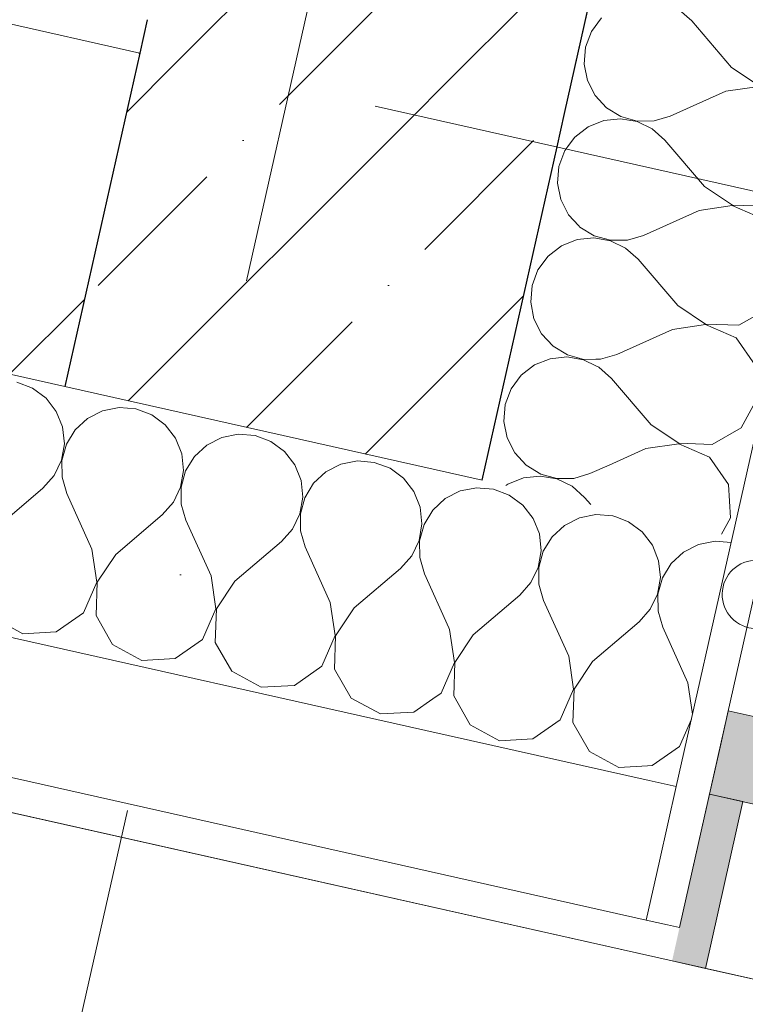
# Model space of a CAD drawing. Header units: millimetres. Extents: x -7218036 to -6972305, y 6116614 to 6334349.
# Tile 39 of 184: x -7178343 to -7177919, y 6134705 to 6135281. Entities that reach past the tile are written whole.
import ezdxf
from ezdxf.enums import TextEntityAlignment as Align

# ---------------------------------------------------------------- set-up
doc = ezdxf.new("R2010")
doc.units = ezdxf.units.MM
doc.header["$MEASUREMENT"] = 0
doc.linetypes.add('Штрихпунктирная', pattern=[670.277762, 352.777767, -176.388884, 0, -141.111112])
for name, color, linetype in [('АР-Ограждения _балкона _ лоджии.АР', 7, 'Continuous'), ('АР-Стены внешние_Балконы _ лоджии.АР', 7, 'Continuous'), ('АР-Стены_внешние_.АР', 7, 'Continuous'), ('АР-Чертеж-Оси_Осевые размеры.АР', 7, 'Continuous'), ('АР-Чертеж-Размеры.АР', 7, 'Continuous')]:
    doc.layers.add(name, color=color, linetype=linetype)
for name, color, linetype, lineweight in [('АР-Ограждения _балкона _ лоджии.АР_Ном._пера__1', 7, 'Continuous', 0), ('АР-Стены внешние_Балконы _ лоджии.АР_Ном._пера__1', 7, 'Continuous', 0), ('АР-Стены_внешние_.АР_Ном._пера__1', 7, 'Continuous', 0), ('АР-Стены_внешние_.АР_Ном._пера__120', 7, 'Continuous', 0), ('АР-Чертеж-Оси_Осевые размеры.АР_Ном._пера__120', 7, 'Continuous', 0), ('АР-Чертеж-Размеры.АР_Ном._пера__1', 7, 'Continuous', 0), ('Окна Archicad_Ном._пера__120', 7, 'Continuous', 0)]:
    doc.layers.add(name, color=color, linetype=linetype, lineweight=lineweight)
doc.styles.add('РЎР“Р•РќР•Р\xa0Р\x98Р\xa0_РЎРўР\x98Р›Р¬_3', font='GOTHIC.TTF')
doc.styles.add('РЎР“Р•РќР•Р\xa0Р\x98Р\xa0_РЎРўР\x98Р›Р¬_5', font='GOST_Common.ttf')
doc.dimstyles.new('СГЕНЕРИР_СТИЛЬ__1', dxfattribs={"dimtxt": 150, "dimasz": 142.5, "dimexe": 0.18, "dimexo": 0.0625, "dimgap": 0, "dimtad": 1, "dimdec": 0, "dimzin": 0, "dimdsep": 46, "dimtxsty": 'РЎР“Р•РќР•Р\xa0Р\x98Р\xa0_РЎРўР\x98Р›Р¬_5', "dimblk": 'ARROWHEAD_6', "dimblk1": 'ARROWHEAD_6', "dimblk2": 'ARROWHEAD_6', "dimcen": 0.09, "dimse1": 1, "dimse2": 1, "dimclrd": 7, "dimclre": 7, "dimclrt": 7, "dimazin": 0, "dimtfac": 1, "dimtdec": 4, "dimtmove": 0, "dimatfit": 3, "dimfxl": 1, "dimtolj": 1, "dimtzin": 0, "dimarcsym": 0})
pattern_1 = [(45, (-6566190.34, 6563027.8), (-111.369318, 111.369318), [0, -105, 0, -157.5]), (110, (-6565840.34, 6563027.8), (148.001588, 53.868173), [0, -77, 0, -133])]
pattern_2 = [(45, (-6566190.34, 6562677.8), (-84.852814, 84.852814), []), (45, (-6566232.77, 6562720.22), (-84.852814, 84.852814), [90, -30, 0, -30])]

# ---------------------------------------------------------------- blocks, each defined once
blk = doc.blocks.new('Стандартный Маркер Сетки[15]_6', base_point=(-7217047.88, 6143970.27))
at = {"layer": 'АР-Чертеж-Оси_Осевые размеры.АР_Ном._пера__120', "color": 7, "linetype": 'Штрихпунктирная', "lineweight": 0}
blk.add_line((-7216072.19, 6143751.13), (-7137130.99, 6126021.36), dxfattribs=at)
at = {"layer": 'АР-Чертеж-Оси_Осевые размеры.АР_Ном._пера__120', "color": 7, "lineweight": 0, "style": 'РЎР“Р•РќР•Р\xa0Р\x98Р\xa0_РЎРўР\x98Р›Р¬_3'}
for tag, p in [('AC_MarkerText_1_0', (-7217465.8, 6144260.91)), ('AC_MarkerText_1_1', (-7135597.52, 6125873.73))]:
    blk.add_attdef(tag, text='', height=350, rotation=347.34172, dxfattribs=at).set_placement(p, align=Align.TOP_CENTER)
blk = doc.blocks.new('Стандартный Маркер Сетки[18]_6', base_point=(-7217047.88, 6143970.27))
at = {"layer": 'АР-Чертеж-Оси_Осевые размеры.АР_Ном._пера__120', "color": 7, "linetype": 'Штрихпунктирная', "lineweight": 0}
blk.add_line((-7216072.19, 6143751.13), (-7137130.99, 6126021.36), dxfattribs=at)
at = {"layer": 'АР-Чертеж-Оси_Осевые размеры.АР_Ном._пера__120', "color": 7, "lineweight": 0, "style": 'РЎР“Р•РќР•Р\xa0Р\x98Р\xa0_РЎРўР\x98Р›Р¬_3'}
for tag, p in [('AC_MarkerText_1_0', (-7217465.8, 6144260.91)), ('AC_MarkerText_1_1', (-7135597.52, 6125873.73))]:
    blk.add_attdef(tag, text='', height=350, rotation=347.34172, dxfattribs=at).set_placement(p, align=Align.TOP_CENTER)
blk = doc.blocks.new('Стандартный Маркер Сетки[21]_6', base_point=(-7217047.88, 6143970.27))
at = {"layer": 'АР-Чертеж-Оси_Осевые размеры.АР_Ном._пера__120', "color": 7, "linetype": 'Штрихпунктирная', "lineweight": 0}
blk.add_line((-7216072.19, 6143751.13), (-7137130.99, 6126021.36), dxfattribs=at)
at = {"layer": 'АР-Чертеж-Оси_Осевые размеры.АР_Ном._пера__120', "color": 7, "lineweight": 0, "style": 'РЎР“Р•РќР•Р\xa0Р\x98Р\xa0_РЎРўР\x98Р›Р¬_3'}
for tag, p in [('AC_MarkerText_1_0', (-7217465.8, 6144260.91)), ('AC_MarkerText_1_1', (-7135597.52, 6125873.73))]:
    blk.add_attdef(tag, text='', height=350, rotation=347.34172, dxfattribs=at).set_placement(p, align=Align.TOP_CENTER)
blk = doc.blocks.new('Стандартный Маркер Сетки[24]_6', base_point=(-7217047.88, 6143970.27))
at = {"layer": 'АР-Чертеж-Оси_Осевые размеры.АР_Ном._пера__120', "color": 7, "linetype": 'Штрихпунктирная', "lineweight": 0}
blk.add_line((-7216072.19, 6143751.13), (-7137130.99, 6126021.36), dxfattribs=at)
at = {"layer": 'АР-Чертеж-Оси_Осевые размеры.АР_Ном._пера__120', "color": 7, "lineweight": 0, "style": 'РЎР“Р•РќР•Р\xa0Р\x98Р\xa0_РЎРўР\x98Р›Р¬_3'}
for tag, p in [('AC_MarkerText_1_0', (-7217465.8, 6144260.91)), ('AC_MarkerText_1_1', (-7135597.52, 6125873.73))]:
    blk.add_attdef(tag, text='', height=350, rotation=347.34172, dxfattribs=at).set_placement(p, align=Align.TOP_CENTER)
blk = doc.blocks.new('*X556', base_point=(-6566190.34, 6562677.79))
at = {"layer": 'АР-Стены_внешние_.АР_Ном._пера__1', "color": 7, "linetype": 'Continuous', "lineweight": 0}
for p, q in [((-7177987.18, 6134987.62), (-7177994.66, 6134990.43)), ((-7177979.25, 6134981.77), (-7177987.18, 6134987.62)), ((-7177973.23, 6134973.97), (-7177979.25, 6134981.77)), ((-7177969.56, 6134964.83), (-7177973.23, 6134973.97)), ((-7177946.2, 6134974.35), (-7177954.98, 6134969.87)), ((-7177936.53, 6134976.25), (-7177946.2, 6134974.35)), ((-7177927.25, 6134975.48), (-7177936.53, 6134976.25)), ((-7177954.98, 6134969.87), (-7177962.21, 6134963.17)), ((-7177968.54, 6134955.03), (-7177969.56, 6134964.83)), ((-7177962.21, 6134963.17), (-7177967.32, 6134954.75)), ((-7177970.23, 6134945.32), (-7177968.54, 6134955.03)), ((-7177967.32, 6134954.75), (-7177969.95, 6134945.25)), ((-7177974.51, 6134936.44), (-7177970.23, 6134945.32)), ((-7177969.95, 6134945.25), (-7177969.87, 6134935.4)), ((-7177981.05, 6134929.07), (-7177974.51, 6134936.44)), ((-7177969.87, 6134935.4), (-7177967.11, 6134925.94)), ((-7177986.3, 6134924.59), (-7177981.05, 6134929.07)), ((-7177952.46, 6134893.37), (-7177967.11, 6134925.94)), ((-7177949.79, 6134875.13), (-7177952.46, 6134893.37)), ((-7177957.37, 6134856.14), (-7177950.46, 6134872.14)), ((-7177973.37, 6134844.97), (-7177957.37, 6134856.14)), ((-7177976.18, 6134844.81), (-7177973.37, 6134844.97))]:
    blk.add_line(p, q, dxfattribs=at)
blk = doc.blocks.new('*X559', base_point=(-6566190.34, 6562677.79))
at = {"layer": 'АР-Стены_внешние_.АР_Ном._пера__1', "color": 7, "linetype": 'Continuous', "lineweight": 0}
for p, q in [((-7178335.64, 6135065.89), (-7178344.87, 6135069.35)), ((-7178327.72, 6135060.03), (-7178335.64, 6135065.89)), ((-7178321.69, 6135052.24), (-7178327.72, 6135060.03)), ((-7178318.03, 6135043.09), (-7178321.69, 6135052.24)), ((-7178294.66, 6135052.61), (-7178303.44, 6135048.14)), ((-7178284.99, 6135054.51), (-7178294.66, 6135052.61)), ((-7178275.17, 6135053.7), (-7178284.99, 6135054.51)), ((-7178265.95, 6135050.23), (-7178275.17, 6135053.7)), ((-7178303.44, 6135048.14), (-7178310.67, 6135041.44)), ((-7178258.02, 6135044.38), (-7178265.95, 6135050.23)), ((-7178317, 6135033.29), (-7178318.03, 6135043.09)), ((-7178310.67, 6135041.44), (-7178315.79, 6135033.02)), ((-7178252, 6135036.58), (-7178258.02, 6135044.38)), ((-7178248.33, 6135027.44), (-7178252, 6135036.58)), ((-7178224.97, 6135036.96), (-7178233.75, 6135032.48)), ((-7178215.3, 6135038.86), (-7178224.97, 6135036.96)), ((-7178205.48, 6135038.05), (-7178215.3, 6135038.86)), ((-7178196.26, 6135034.58), (-7178205.48, 6135038.05)), ((-7178188.33, 6135028.73), (-7178196.26, 6135034.58)), ((-7178318.69, 6135023.58), (-7178317, 6135033.29)), ((-7178315.79, 6135033.02), (-7178318.41, 6135023.52)), ((-7178233.75, 6135032.48), (-7178240.98, 6135025.78)), ((-7178182.31, 6135020.93), (-7178188.33, 6135028.73)), ((-7178322.97, 6135014.7), (-7178318.69, 6135023.58)), ((-7178318.41, 6135023.52), (-7178318.34, 6135013.66)), ((-7178247.31, 6135017.64), (-7178248.33, 6135027.44)), ((-7178240.98, 6135025.78), (-7178246.09, 6135017.36)), ((-7178145.61, 6135023.21), (-7178155.28, 6135021.3)), ((-7178135.79, 6135022.39), (-7178145.61, 6135023.21)), ((-7178249, 6135007.93), (-7178247.31, 6135017.64)), ((-7178246.09, 6135017.36), (-7178248.72, 6135007.87)), ((-7178178.64, 6135011.78), (-7178182.31, 6135020.93)), ((-7178155.28, 6135021.3), (-7178164.06, 6135016.83)), ((-7178126.56, 6135018.93), (-7178135.79, 6135022.39)), ((-7178118.64, 6135013.07), (-7178126.56, 6135018.93)), ((-7178329.51, 6135007.34), (-7178322.97, 6135014.7)), ((-7178318.34, 6135013.66), (-7178315.57, 6135004.21)), ((-7178177.61, 6135001.98), (-7178178.64, 6135011.78)), ((-7178164.06, 6135016.83), (-7178171.28, 6135010.13)), ((-7178112.61, 6135005.28), (-7178118.64, 6135013.07)), ((-7178356.68, 6134984.15), (-7178329.51, 6135007.34)), ((-7178253.28, 6134999.05), (-7178249, 6135007.93)), ((-7178248.72, 6135007.87), (-7178248.64, 6134998.01)), ((-7178171.28, 6135010.13), (-7178176.4, 6135001.71)), ((-7178085.59, 6135005.65), (-7178094.37, 6135001.18)), ((-7178075.92, 6135007.55), (-7178085.59, 6135005.65)), ((-7178073.82, 6135007.38), (-7178075.92, 6135007.55)), ((-7178300.93, 6134971.63), (-7178315.57, 6135004.21)), ((-7178179.31, 6134992.28), (-7178177.61, 6135001.98)), ((-7178176.4, 6135001.71), (-7178179.02, 6134992.21)), ((-7178108.95, 6134996.13), (-7178112.61, 6135005.28)), ((-7178094.37, 6135001.18), (-7178101.59, 6134994.48)), ((-7178259.82, 6134991.68), (-7178253.28, 6134999.05)), ((-7178248.64, 6134998.01), (-7178245.88, 6134988.55)), ((-7178107.92, 6134986.33), (-7178108.95, 6134996.13)), ((-7178101.59, 6134994.48), (-7178106.71, 6134986.06)), ((-7178286.99, 6134968.5), (-7178259.82, 6134991.68)), ((-7178231.23, 6134955.98), (-7178245.88, 6134988.55)), ((-7178183.58, 6134983.4), (-7178179.31, 6134992.28)), ((-7178179.02, 6134992.21), (-7178178.95, 6134982.36)), ((-7178190.13, 6134976.03), (-7178183.58, 6134983.4)), ((-7178109.61, 6134976.62), (-7178107.92, 6134986.33)), ((-7178106.71, 6134986.06), (-7178109.33, 6134976.56)), ((-7178178.95, 6134982.36), (-7178176.19, 6134972.9)), ((-7178298.09, 6134952.32), (-7178300.93, 6134971.63)), ((-7178217.3, 6134952.85), (-7178190.13, 6134976.03)), ((-7178161.54, 6134940.33), (-7178176.19, 6134972.9)), ((-7178113.89, 6134967.75), (-7178109.61, 6134976.62)), ((-7178109.33, 6134976.56), (-7178109.26, 6134966.71)), ((-7178286.99, 6134968.5), (-7178297.81, 6134952.26)), ((-7178120.43, 6134960.38), (-7178113.89, 6134967.75)), ((-7178109.26, 6134966.71), (-7178106.5, 6134957.25)), ((-7178147.6, 6134937.2), (-7178120.43, 6134960.38)), ((-7178228.4, 6134936.67), (-7178231.23, 6134955.98)), ((-7178092.21, 6134925.49), (-7178106.5, 6134957.25)), ((-7178305.83, 6134934.4), (-7178298.09, 6134952.32)), ((-7178297.81, 6134952.26), (-7178298.47, 6134932.75)), ((-7178217.3, 6134952.85), (-7178228.12, 6134936.61)), ((-7178236.14, 6134918.75), (-7178228.4, 6134936.67)), ((-7178228.12, 6134936.61), (-7178228.78, 6134917.1)), ((-7178158.71, 6134921.02), (-7178161.54, 6134940.33)), ((-7178147.6, 6134937.2), (-7178158.42, 6134920.95)), ((-7178358.48, 6134931.46), (-7178341.33, 6134922.14)), ((-7178321.84, 6134923.23), (-7178305.83, 6134934.4)), ((-7178298.47, 6134932.75), (-7178288.78, 6134915.81)), ((-7178341.33, 6134922.14), (-7178321.84, 6134923.23)), ((-7178166.45, 6134903.1), (-7178158.71, 6134921.02)), ((-7178158.42, 6134920.95), (-7178159.09, 6134901.44)), ((-7178288.78, 6134915.81), (-7178271.63, 6134906.49)), ((-7178252.14, 6134907.58), (-7178236.14, 6134918.75)), ((-7178228.78, 6134917.1), (-7178219.09, 6134900.15)), ((-7178271.63, 6134906.49), (-7178252.14, 6134907.58)), ((-7178182.45, 6134891.92), (-7178166.45, 6134903.1)), ((-7178219.09, 6134900.15), (-7178201.94, 6134890.83)), ((-7178159.09, 6134901.44), (-7178149.4, 6134884.5)), ((-7178201.94, 6134890.83), (-7178182.45, 6134891.92)), ((-7178149.4, 6134884.5), (-7178132.25, 6134875.18)), ((-7178112.76, 6134876.27), (-7178101.5, 6134884.13)), ((-7178132.25, 6134875.18), (-7178112.76, 6134876.27))]:
    blk.add_line(p, q, dxfattribs=at)
blk = doc.blocks.new('*X560', base_point=(-6566190.34, 6562677.79))
at = {"layer": 'АР-Стены_внешние_.АР_Ном._пера__1', "color": 7, "linetype": 'Continuous', "lineweight": 0}
for p, q in [((-7178066.1, 6135006.74), (-7178073.82, 6135007.38)), ((-7178056.87, 6135003.28), (-7178066.1, 6135006.74)), ((-7178048.95, 6134997.42), (-7178056.87, 6135003.28)), ((-7178042.92, 6134989.63), (-7178048.95, 6134997.42)), ((-7178039.26, 6134980.48), (-7178042.92, 6134989.63)), ((-7178015.89, 6134990), (-7178024.67, 6134985.53)), ((-7178006.22, 6134991.9), (-7178015.89, 6134990)), ((-7177996.4, 6134991.09), (-7178006.22, 6134991.9)), ((-7177994.66, 6134990.43), (-7177996.4, 6134991.09)), ((-7178024.67, 6134985.53), (-7178031.9, 6134978.83)), ((-7178038.23, 6134970.68), (-7178039.26, 6134980.48)), ((-7178031.9, 6134978.83), (-7178037.02, 6134970.41)), ((-7178039.92, 6134960.97), (-7178038.23, 6134970.68)), ((-7178037.02, 6134970.41), (-7178039.64, 6134960.91)), ((-7178044.2, 6134952.09), (-7178039.92, 6134960.97)), ((-7178039.64, 6134960.91), (-7178039.57, 6134951.05)), ((-7178050.74, 6134944.73), (-7178044.2, 6134952.09)), ((-7178039.57, 6134951.05), (-7178036.8, 6134941.6)), ((-7178077.91, 6134921.54), (-7178050.74, 6134944.73)), ((-7178022.16, 6134909.02), (-7178036.8, 6134941.6)), ((-7178091.85, 6134924.68), (-7178092.21, 6134925.49)), ((-7178089.01, 6134905.36), (-7178091.85, 6134924.68)), ((-7178077.91, 6134921.54), (-7178088.73, 6134905.3)), ((-7178008.22, 6134905.89), (-7177986.3, 6134924.59)), ((-7178019.32, 6134889.71), (-7178022.16, 6134909.02)), ((-7178096.75, 6134887.44), (-7178089.01, 6134905.36)), ((-7178088.73, 6134905.3), (-7178089.4, 6134885.79)), ((-7178008.22, 6134905.89), (-7178019.04, 6134889.65)), ((-7178101.5, 6134884.13), (-7178096.75, 6134887.44)), ((-7178089.4, 6134885.79), (-7178079.71, 6134868.85)), ((-7178027.06, 6134871.79), (-7178019.32, 6134889.71)), ((-7178019.04, 6134889.65), (-7178019.7, 6134870.14)), ((-7178079.71, 6134868.85), (-7178062.56, 6134859.53)), ((-7178043.07, 6134860.62), (-7178027.06, 6134871.79)), ((-7178019.7, 6134870.14), (-7178010.01, 6134853.2)), ((-7178062.56, 6134859.53), (-7178043.07, 6134860.62)), ((-7178010.01, 6134853.2), (-7177992.86, 6134843.88)), ((-7177992.86, 6134843.88), (-7177976.18, 6134844.81))]:
    blk.add_line(p, q, dxfattribs=at)
blk = doc.blocks.new('Стена_149_7', base_point=(-7182444.06, 6136198.65))
at = {"layer": 'АР-Стены_внешние_.АР', "linetype": 'Continuous', "lineweight": 0, "true_color": 0x000000}
h = blk.add_hatch(dxfattribs=at)
h.set_pattern_fill('ШТУКАТУРКА__ГИПС_01_0007', color=18, style=0, pattern_type=2)
h.set_pattern_definition(pattern_1)
h.paths.add_polyline_path([(-7178288.07, 6135285.74), (-7179078.36, 6135463.23), (-7179082.74, 6135443.72), (-7178292.46, 6135266.22)])
h = blk.add_hatch(dxfattribs=at)
h.set_pattern_fill('БЛОКИ_БЕТОННЫЕ_ЭФФЕКТИВН_76', color=18, style=0, pattern_type=2)
h.set_pattern_definition([(45, (-6566190.34, 6562677.8), (-127.27922, 127.27922), [])])
h.paths.add_polyline_path([(-7178272.94, 6135261.84), (-7179082.74, 6135443.72), (-7179126.57, 6135248.58), (-7178316.76, 6135066.7)])
h = blk.add_hatch(dxfattribs=at)
h.set_pattern_fill('ШТУКАТУРКА__ГИПС_01_0007', color=18, style=0, pattern_type=2)
h.set_pattern_definition(pattern_1)
h.paths.add_polyline_path([(-7178268.56, 6135281.35), (-7178288.07, 6135285.74), (-7178292.46, 6135266.22), (-7178272.94, 6135261.84)])
at = {"layer": 'АР-Стены_внешние_.АР_Ном._пера__1', "color": 7, "linetype": 'Continuous', "lineweight": 15}
for p, q in [((-7178272.94, 6135261.84), (-7179082.74, 6135443.72)), ((-7179126.57, 6135248.58), (-7178316.76, 6135066.7)), ((-7178316.76, 6135066.7), (-7178072.82, 6135011.91))]:
    blk.add_line(p, q, dxfattribs=at)
at = {"layer": 'АР-Стены_внешние_.АР_Ном._пера__1', "color": 7, "linetype": 'Continuous', "lineweight": 30}
for p, q in [((-7178268.56, 6135281.35), (-7178272.94, 6135261.84)), ((-7178272.94, 6135261.84), (-7178316.76, 6135066.7)), ((-7178028.99, 6135207.05), (-7178024.61, 6135226.56)), ((-7178072.82, 6135011.91), (-7178028.99, 6135207.05))]:
    blk.add_line(p, q, dxfattribs=at)
at = {"layer": 'АР-Стены_внешние_.АР_Ном._пера__1', "color": 7, "linetype": 'Continuous', "lineweight": 0}
for p, q in [((-7178028.99, 6135207.05), (-7178024.61, 6135226.56)), ((-7178072.81, 6135011.91), (-7178028.99, 6135207.05)), ((-7179159.44, 6135102.22), (-7178105.67, 6134865.55)), ((-7179176.97, 6135024.17), (-7177976.84, 6134754.63)), ((-7177959.32, 6134832.68), (-7177926.45, 6134979.04)), ((-7178105.67, 6134865.55), (-7177975.1, 6134836.23)), ((-7177975.1, 6134836.23), (-7177959.32, 6134832.68)), ((-7177969.11, 6134789.06), (-7177959.32, 6134832.68)), ((-7177969.11, 6134789.06), (-7177976.84, 6134754.63)), ((-7177976.84, 6134754.63), (-7177964.39, 6134751.83)), ((-7177964.39, 6134751.83), (-7177957.33, 6134750.24))]:
    blk.add_line(p, q, dxfattribs=at)
at = {"layer": 'АР-Стены_внешние_.АР_Ном._пера__1', "color": 7, "linetype": 'Continuous', "lineweight": 0, "flags": 128}
blk.add_lwpolyline([(-7179181.35, 6135004.65), (-7177961.71, 6134730.73)], dxfattribs=at)
at = {"layer": 'АР-Стены_внешние_.АР', "color": 7, "lineweight": 0}
for name in ['*X559', '*X560', '*X556']:
    blk.add_blockref(name, (-6566190.34, 6562677.79), dxfattribs=at)
blk = doc.blocks.new('Стена_217_7', base_point=(-7178272.94, 6135261.84))
at = {"layer": 'АР-Стены_внешние_.АР', "linetype": 'Continuous', "lineweight": 0, "true_color": 0x000000}
h = blk.add_hatch(dxfattribs=at)
h.set_pattern_fill('ЖЕЛЕЗОБЕТОН__PROJECT__0007', color=18, style=0, pattern_type=2)
h.set_pattern_definition(pattern_2)
h.paths.add_polyline_path([(-7178020.98, 6136383.73), (-7178268.56, 6135281.35), (-7178024.64, 6135226.57), (-7177777.06, 6136328.95)])
h = blk.add_hatch(dxfattribs=at)
h.set_pattern_fill('ЖЕЛЕЗОБЕТОН__PROJECT__0007', color=18, style=0, pattern_type=2)
h.set_pattern_definition(pattern_2)
h.paths.add_polyline_path([(-7178024.61, 6135226.56), (-7178268.56, 6135281.35), (-7178272.94, 6135261.84), (-7178028.99, 6135207.05)])
h = blk.add_hatch(dxfattribs=at)
h.set_pattern_fill('ЖЕЛЕЗОБЕТОН__PROJECT__0007', color=18, style=0, pattern_type=2)
h.set_pattern_definition(pattern_2)
h.paths.add_polyline_path([(-7178028.99, 6135207.05), (-7178272.94, 6135261.84), (-7178316.76, 6135066.7), (-7178072.82, 6135011.91)])
at = {"layer": 'АР-Стены_внешние_.АР_Ном._пера__1', "color": 7, "linetype": 'Continuous', "lineweight": 30}
for p, q in [((-7178268.56, 6135281.35), (-7178272.94, 6135261.84)), ((-7178272.94, 6135261.84), (-7178316.76, 6135066.7)), ((-7178028.99, 6135207.05), (-7178024.61, 6135226.56)), ((-7178072.82, 6135011.91), (-7178028.99, 6135207.05))]:
    blk.add_line(p, q, dxfattribs=at)
at = {"layer": 'АР-Стены_внешние_.АР_Ном._пера__1', "color": 7, "linetype": 'Continuous', "lineweight": 15}
blk.add_line((-7178316.76, 6135066.7), (-7178072.82, 6135011.91), dxfattribs=at)
at = {"layer": 'АР-Стены_внешние_.АР_Ном._пера__1', "color": 7, "linetype": 'Continuous', "lineweight": 30, "flags": 128}
blk.add_lwpolyline([(-7178024.64, 6135226.57), (-7177777.06, 6136328.95)], dxfattribs=at)
blk = doc.blocks.new('*X760', base_point=(-6566190.34, 6562677.79))
at = {"layer": 'АР-Стены_внешние_.АР_Ном._пера__1', "color": 7, "linetype": 'Continuous', "lineweight": 0}
blk.add_line((-7178022.23, 6135207.79), (-7178023.66, 6135205.85), dxfattribs=at)
blk = doc.blocks.new('*X761', base_point=(-6566190.34, 6562677.79))
at = {"layer": 'АР-Стены_внешние_.АР_Ном._пера__1', "color": 7, "linetype": 'Continuous', "lineweight": 0}
for p, q in [((-7178024.45, 6135204.78), (-7178027.91, 6135195.56)), ((-7178023.66, 6135205.85), (-7178024.45, 6135204.78)), ((-7178027.91, 6135195.56), (-7178028.72, 6135185.74)), ((-7178028.72, 6135185.74), (-7178026.82, 6135176.07)), ((-7178026.82, 6135176.07), (-7178022.35, 6135167.29)), ((-7178022.35, 6135167.29), (-7178016.26, 6135160.72)), ((-7178017.3, 6135152.71), (-7178026.45, 6135149.04)), ((-7178015.27, 6135152.92), (-7178017.3, 6135152.71)), ((-7178026.45, 6135149.04), (-7178034.24, 6135143.02)), ((-7178034.24, 6135143.02), (-7178040.1, 6135135.09)), ((-7178040.1, 6135135.09), (-7178043.56, 6135125.87)), ((-7178043.56, 6135125.87), (-7178044.37, 6135116.05)), ((-7178044.37, 6135116.05), (-7178042.47, 6135106.38)), ((-7178042.47, 6135106.38), (-7178038, 6135097.6)), ((-7178038, 6135097.6), (-7178031.3, 6135090.37)), ((-7178031.3, 6135090.37), (-7178022.88, 6135085.25)), ((-7178032.95, 6135083.01), (-7178042.09, 6135079.35)), ((-7178023.15, 6135084.04), (-7178032.95, 6135083.01)), ((-7178013.44, 6135082.35), (-7178023.15, 6135084.04)), ((-7178022.88, 6135085.25), (-7178013.38, 6135082.63)), ((-7178005.85, 6135078.69), (-7178013.44, 6135082.35)), ((-7178013.38, 6135082.63), (-7178006.36, 6135082.68)), ((-7178042.09, 6135079.35), (-7178049.89, 6135073.32)), ((-7178049.89, 6135073.32), (-7178055.74, 6135065.4)), ((-7178055.74, 6135065.4), (-7178059.21, 6135056.17)), ((-7178059.21, 6135056.17), (-7178060.02, 6135046.35)), ((-7178060.02, 6135046.35), (-7178058.12, 6135036.68)), ((-7178058.12, 6135036.68), (-7178053.65, 6135027.9)), ((-7178053.65, 6135027.9), (-7178046.95, 6135020.68)), ((-7178046.95, 6135020.68), (-7178038.52, 6135015.56)), ((-7177998.51, 6135020.81), (-7178009.71, 6135015.78)), ((-7178048.6, 6135013.32), (-7178057.74, 6135009.66)), ((-7178038.8, 6135014.35), (-7178048.6, 6135013.32)), ((-7178029.09, 6135012.66), (-7178038.8, 6135014.35)), ((-7178038.52, 6135015.56), (-7178029.03, 6135012.94)), ((-7178020.21, 6135008.38), (-7178029.09, 6135012.66)), ((-7178029.03, 6135012.94), (-7178019.17, 6135013.01)), ((-7178019.17, 6135013.01), (-7178009.71, 6135015.78)), ((-7178057.74, 6135009.66), (-7178058.88, 6135008.78)), ((-7178012.84, 6135001.84), (-7178020.21, 6135008.38)), ((-7178009.26, 6134997.64), (-7178012.84, 6135001.84))]:
    blk.add_line(p, q, dxfattribs=at)
blk = doc.blocks.new('*X762', base_point=(-6566190.34, 6562677.79))
at = {"layer": 'АР-Стены_внешние_.АР_Ном._пера__1', "color": 7, "linetype": 'Continuous', "lineweight": 0}
for p, q in [((-7178002.94, 6135282.4), (-7178008.8, 6135274.48)), ((-7177950.25, 6135280.61), (-7177957.62, 6135287.15)), ((-7177927.07, 6135253.44), (-7177950.25, 6135280.61)), ((-7178008.8, 6135274.48), (-7178012.26, 6135265.25)), ((-7178012.26, 6135265.25), (-7178013.07, 6135255.43)), ((-7178013.07, 6135255.43), (-7178011.17, 6135245.76)), ((-7177927.07, 6135253.44), (-7177910.82, 6135242.62)), ((-7178011.17, 6135245.76), (-7178006.7, 6135236.98)), ((-7177910.88, 6135242.34), (-7177930.2, 6135239.5)), ((-7178006.7, 6135236.98), (-7178000, 6135229.76)), ((-7177930.2, 6135239.5), (-7177962.77, 6135224.86)), ((-7178000, 6135229.76), (-7177991.58, 6135224.64)), ((-7177991.58, 6135224.64), (-7177982.08, 6135222.02)), ((-7177972.23, 6135222.09), (-7177962.77, 6135224.86)), ((-7178010.8, 6135218.74), (-7178018.59, 6135212.71)), ((-7178001.65, 6135222.4), (-7178010.8, 6135218.74)), ((-7177991.85, 6135223.43), (-7178001.65, 6135222.4)), ((-7177982.14, 6135221.74), (-7177991.85, 6135223.43)), ((-7177973.27, 6135217.46), (-7177982.14, 6135221.74)), ((-7177982.08, 6135222.02), (-7177972.23, 6135222.09)), ((-7177965.9, 6135210.92), (-7177973.27, 6135217.46)), ((-7178018.59, 6135212.71), (-7178022.23, 6135207.79)), ((-7177942.71, 6135183.75), (-7177965.9, 6135210.92)), ((-7177942.71, 6135183.75), (-7177926.47, 6135172.93)), ((-7177926.47, 6135172.93), (-7177906.96, 6135172.26)), ((-7177945.84, 6135169.81), (-7177978.42, 6135155.16)), ((-7177926.53, 6135172.65), (-7177945.84, 6135169.81)), ((-7177908.61, 6135164.91), (-7177926.53, 6135172.65)), ((-7178016.26, 6135160.72), (-7178015.65, 6135160.07)), ((-7178015.65, 6135160.07), (-7178007.23, 6135154.95)), ((-7178007.5, 6135153.73), (-7178015.27, 6135152.92)), ((-7177997.79, 6135152.04), (-7178007.5, 6135153.73)), ((-7178007.23, 6135154.95), (-7177997.73, 6135152.33)), ((-7177988.92, 6135147.77), (-7177997.79, 6135152.04)), ((-7177997.73, 6135152.33), (-7177987.87, 6135152.4)), ((-7177987.87, 6135152.4), (-7177978.42, 6135155.16)), ((-7177981.55, 6135141.22), (-7177988.92, 6135147.77)), ((-7177958.36, 6135114.06), (-7177981.55, 6135141.22)), ((-7177958.36, 6135114.06), (-7177942.12, 6135103.24)), ((-7177922.61, 6135102.57), (-7177905.67, 6135112.26)), ((-7177961.49, 6135100.12), (-7177994.07, 6135085.47)), ((-7177942.18, 6135102.95), (-7177961.49, 6135100.12)), ((-7177924.26, 6135095.21), (-7177942.18, 6135102.95)), ((-7177942.12, 6135103.24), (-7177922.61, 6135102.57)), ((-7177913.09, 6135079.21), (-7177924.26, 6135095.21)), ((-7178006.36, 6135082.68), (-7178003.52, 6135082.71)), ((-7178003.52, 6135082.71), (-7177994.07, 6135085.47)), ((-7178004.56, 6135078.07), (-7178005.85, 6135078.69)), ((-7177997.2, 6135071.53), (-7178004.56, 6135078.07)), ((-7177974.01, 6135044.36), (-7177997.2, 6135071.53)), ((-7177921.32, 6135042.57), (-7177912, 6135059.72)), ((-7177974.01, 6135044.36), (-7177957.77, 6135033.54)), ((-7177938.26, 6135032.88), (-7177921.32, 6135042.57)), ((-7177977.14, 6135030.42), (-7177998.51, 6135020.81)), ((-7177957.83, 6135033.26), (-7177977.14, 6135030.42)), ((-7177939.91, 6135025.52), (-7177957.83, 6135033.26)), ((-7177957.77, 6135033.54), (-7177938.26, 6135032.88)), ((-7177928.74, 6135009.52), (-7177939.91, 6135025.52)), ((-7177927.65, 6134990.03), (-7177928.74, 6135009.52)), ((-7177932.84, 6134980.47), (-7177927.65, 6134990.03))]:
    blk.add_line(p, q, dxfattribs=at)
blk = doc.blocks.new('Стена_263_7', base_point=(-7178028.99, 6135207.05))
at = {"layer": 'АР-Стены_внешние_.АР', "linetype": 'Continuous', "lineweight": 0, "true_color": 0x000000}
h = blk.add_hatch(dxfattribs=at)
h.set_pattern_fill('ШТУКАТУРКА__ГИПС_01_0007', color=18, style=0, pattern_type=2)
h.set_pattern_definition(pattern_1)
h.paths.add_polyline_path([(-7177711.75, 6135935.23), (-7177969.11, 6134789.06), (-7177964.39, 6134751.83), (-7177957.33, 6134750.24), (-7177692.23, 6135930.85)])
h = blk.add_hatch(dxfattribs=at)
h.set_pattern_fill('ШТУКАТУРКА__ГИПС_01_0007', color=18, style=0, pattern_type=2)
h.set_pattern_definition(pattern_1)
h.paths.add_polyline_path([(-7177976.84, 6134754.63), (-7177964.39, 6134751.83), (-7177969.11, 6134789.06)])
at = {"layer": 'АР-Стены_внешние_.АР_Ном._пера__1', "color": 7, "linetype": 'Continuous', "lineweight": 0}
for p, q in [((-7177926.45, 6134979.04), (-7177711.75, 6135935.23)), ((-7178028.99, 6135207.05), (-7178024.61, 6135226.56)), ((-7178072.81, 6135011.91), (-7178028.99, 6135207.05)), ((-7177959.32, 6134832.68), (-7177926.45, 6134979.04)), ((-7177969.11, 6134789.06), (-7177959.32, 6134832.68)), ((-7177969.11, 6134789.06), (-7177976.84, 6134754.63)), ((-7177976.84, 6134754.63), (-7177964.39, 6134751.83)), ((-7177964.39, 6134751.83), (-7177957.33, 6134750.24))]:
    blk.add_line(p, q, dxfattribs=at)
at = {"layer": 'АР-Стены_внешние_.АР_Ном._пера__1', "color": 7, "linetype": 'Continuous', "lineweight": 0, "flags": 128}
for points in [[(-7177853.72, 6135987.62), (-7178024.61, 6135226.56)], [(-7177957.33, 6134750.24), (-7177692.23, 6135930.85)]]:
    blk.add_lwpolyline(points, dxfattribs=at)
at = {"layer": 'АР-Стены_внешние_.АР', "color": 7, "lineweight": 0}
for name in ['*X762', '*X760', '*X761']:
    blk.add_blockref(name, (-6566190.34, 6562677.79), dxfattribs=at)
blk = doc.blocks.new('Ограждение_8_7', base_point=(-6566190.34, 6562677.79))
at = {"layer": 'АР-Ограждения _балкона _ лоджии.АР_Ном._пера__1', "color": 7, "linetype": 'Continuous', "lineweight": 0, "flags": 128}
blk.add_lwpolyline([(-7177908.02, 6134964.65, 1), (-7177916.79, 6134925.62, 1)], format="xyb", close=True, dxfattribs=at)
blk = doc.blocks.new('Стандартный Маркер Сетки[150]_7', base_point=(-7174682.2, 6150838.36))
at = {"layer": 'АР-Чертеж-Оси_Осевые размеры.АР_Ном._пера__120', "color": 7, "linetype": 'Штрихпунктирная', "lineweight": 0}
blk.add_line((-7174901.34, 6149862.67), (-7179463.84, 6129548.27), dxfattribs=at)
at = {"layer": 'АР-Чертеж-Оси_Осевые размеры.АР_Ном._пера__120', "color": 7, "lineweight": 0, "style": 'РЎР“Р•РќР•Р\xa0Р\x98Р\xa0_РЎРўР\x98Р›Р¬_3'}
blk.add_attdef('AC_MarkerText_1', text='', height=350, rotation=347.34172, dxfattribs=at).set_placement((-7179722.62, 6128265.81), align=Align.TOP_CENTER)
blk = doc.blocks.new('Стандартный Маркер Сетки[182]_7', base_point=(-7174682.2, 6150838.36))
at = {"layer": 'АР-Чертеж-Оси_Осевые размеры.АР_Ном._пера__120', "color": 7, "linetype": 'Штрихпунктирная', "lineweight": 0}
blk.add_line((-7174901.34, 6149862.67), (-7179463.84, 6129548.27), dxfattribs=at)
at = {"layer": 'АР-Чертеж-Оси_Осевые размеры.АР_Ном._пера__120', "color": 7, "lineweight": 0, "style": 'РЎР“Р•РќР•Р\xa0Р\x98Р\xa0_РЎРўР\x98Р›Р¬_3'}
blk.add_attdef('AC_MarkerText_1', text='', height=350, rotation=347.34172, dxfattribs=at).set_placement((-7179722.62, 6128265.81), align=Align.TOP_CENTER)
blk = doc.blocks.new('*D1146', base_point=(-6566190.34, 6562677.79))
at = {"layer": 'АР-Чертеж-Размеры.АР_Ном._пера__1', "color": 7, "linetype": 'Continuous', "lineweight": 0, "transparency": 16777216}
for p, q in [((-7178260.51, 6136437.52), (-7178235.86, 6136547.29)), ((-7178203.77, 6136347.91), (-7178317.25, 6136527.14)), ((-7178123.3, 6136406.71), (-7178397.72, 6136468.34)), ((-7178512.47, 6135315.63), (-7178260.51, 6136437.52)), ((-7178569.21, 6135405.24), (-7178455.73, 6135226.02)), ((-7178375.26, 6135284.82), (-7178649.68, 6135346.44)), ((-7178537.12, 6135205.86), (-7178512.47, 6135315.63))]:
    blk.add_line(p, q, dxfattribs=at)
at = {"layer": 'АР-Чертеж-Размеры.АР_Ном._пера__1', "color": 7, "lineweight": 0, "transparency": 16777216, "insert": (-7178311.61, 6136073.09), "char_height": 150, "attachment_point": 7, "rotation": 257.34238, "style": 'РЎР“Р•РќР•Р\xa0Р\x98Р\xa0_РЎРўР\x98Р›Р¬_5'}
blk.add_mtext('\\A1;{\\pql;\\fGOST Common|b0|i0|c204|p0;\\W1.000000;1\xa0150}', dxfattribs=at)
blk = doc.blocks.new('ARROWHEAD_6')
at = {"color": 0, "linetype": 'Continuous', "lineweight": 0}
for p, q in [((-0.5, -0.5), (0.5, 0.5)), ((0, 0), (-1, 0))]:
    blk.add_line(p, q, dxfattribs=at)
blk = doc.blocks.new('*D1154', base_point=(-6566190.34, 6562677.79))
at = {"layer": 'АР-Чертеж-Размеры.АР_Ном._пера__1', "color": 7, "linetype": 'Continuous', "lineweight": 0, "transparency": 16777216}
for p, q in [((-7179329.16, 6134346.55), (-7179267.53, 6134620.96)), ((-7179208.73, 6134540.5), (-7179387.95, 6134427.01)), ((-7179408.11, 6134508.41), (-7179298.34, 6134483.75)), ((-7179298.34, 6134483.75), (-7178098.23, 6134214.21)), ((-7178129.05, 6134077.01), (-7178067.41, 6134351.42)), ((-7178187.84, 6134157.47), (-7178008.62, 6134270.96)), ((-7178098.23, 6134214.21), (-7177988.47, 6134189.56))]:
    blk.add_line(p, q, dxfattribs=at)
at = {"layer": 'АР-Чертеж-Размеры.АР_Ном._пера__1', "color": 7, "lineweight": 0, "transparency": 16777216, "insert": (-7178909.59, 6134427.19), "char_height": 150, "attachment_point": 7, "rotation": 347.34168, "style": 'РЎР“Р•РќР•Р\xa0Р\x98Р\xa0_РЎРўР\x98Р›Р¬_5'}
blk.add_mtext('\\A1;{\\pql;\\fGOST Common|b0|i0|c204|p0;\\W1.000000;1\xa0230}', dxfattribs=at)
blk = doc.blocks.new('Горизонтальное Многостворчатое Окно 23[35]_7', base_point=(-6566190.34, 6562677.79))
at = {"layer": 'Окна Archicad_Ном._пера__120', "linetype": 'Continuous', "lineweight": 0, "true_color": 0xffffff}
blk.add_hatch(color=7, dxfattribs=at).paths.add_polyline_path([(-7177939.81, 6134828.3), (-7177891.03, 6134817.34), (-7177880.07, 6134866.13), (-7177928.85, 6134877.09)])
at = {"layer": 'Окна Archicad_Ном._пера__120', "color": 7, "linetype": 'Continuous', "lineweight": 0}
for p, q in [((-7177933.24, 6134857.57), (-7177928.85, 6134877.09)), ((-7177933.24, 6134857.57), (-7177928.85, 6134877.09)), ((-7175450.59, 6134320.48), (-7177928.85, 6134877.09)), ((-7177880.07, 6134866.13), (-7177928.85, 6134877.09)), ((-7177939.81, 6134828.3), (-7177933.24, 6134857.57)), ((-7177939.81, 6134828.3), (-7177933.24, 6134857.57)), ((-7177939.81, 6134828.3), (-7177891.03, 6134817.34)), ((-7177920.3, 6134823.92), (-7177942.21, 6134726.35)), ((-7177961.72, 6134730.73), (-7177942.21, 6134726.35)), ((-7175502.97, 6134178.51), (-7177942.21, 6134726.35))]:
    blk.add_line(p, q, dxfattribs=at)
blk = doc.blocks.new('Стена_325_7', base_point=(-7177927.75, 6134876.84))
at = {"layer": 'АР-Стены внешние_Балконы _ лоджии.АР', "linetype": 'Continuous', "lineweight": 0, "true_color": 0x000000}
blk.add_hatch(color=18, dxfattribs=at).paths.add_polyline_path([(-7177961.72, 6134730.73), (-7177942.21, 6134726.35), (-7177920.3, 6134823.92), (-7177939.81, 6134828.3), (-7177957.34, 6134750.25)])
at = {"layer": 'АР-Стены внешние_Балконы _ лоджии.АР_Ном._пера__1', "color": 7, "linetype": 'Continuous', "lineweight": 0}
for p, q in [((-7177933.24, 6134857.57), (-7177928.85, 6134877.09)), ((-7177939.81, 6134828.3), (-7177933.24, 6134857.57)), ((-7177957.34, 6134750.25), (-7177939.81, 6134828.3)), ((-7177939.81, 6134828.3), (-7177920.3, 6134823.92)), ((-7177920.3, 6134823.92), (-7177942.21, 6134726.35)), ((-7177961.72, 6134730.73), (-7177942.21, 6134726.35))]:
    blk.add_line(p, q, dxfattribs=at)
at = {"layer": 'Окна Archicad_Ном._пера__120', "color": 7, "linetype": 'Continuous', "lineweight": 0}
blk.add_blockref('Горизонтальное Многостворчатое Окно 23[35]_7', (-6566190.34, 6562677.79), dxfattribs=at)

msp = doc.modelspace()

# ---------------------------------------------------------------- linework, layer by layer
at = {"layer": 'АР-Стены_внешние_.АР_Ном._пера__120', "color": 7, "linetype": 'Continuous', "lineweight": 0}
msp.add_lwpolyline([(-7161011.82, 6146220.72), (-7164427.73, 6146987.91), (-7164548.23, 6146451.38), (-7167504.08, 6147115.25), (-7166658.25, 6150881.3), (-7175585.04, 6152886.17), (-7176044.04, 6150842.43), (-7179303.32, 6151574.45), (-7179355.9, 6151340.33), (-7182673.16, 6152085.37), (-7186157.5, 6136571.46), (-7164282.41, 6131658.43)], dxfattribs=at)

# ---------------------------------------------------------------- block references
at = {"layer": 'АР-Ограждения _балкона _ лоджии.АР', "color": 7, "linetype": 'Continuous', "lineweight": 0}
msp.add_blockref('Ограждение_8_7', (-6566190.34, 6562677.79), dxfattribs=at)
at = {"layer": 'АР-Стены внешние_Балконы _ лоджии.АР', "color": 7, "lineweight": 0}
msp.add_blockref('Стена_325_7', (-7177927.75, 6134876.84), dxfattribs=at)
at = {"layer": 'АР-Стены_внешние_.АР', "color": 7, "lineweight": 0}
for name, p in [('Стена_217_7', (-7178272.94, 6135261.84)), ('Стена_149_7', (-7182444.06, 6136198.65)), ('Стена_263_7', (-7178028.99, 6135207.05))]:
    msp.add_blockref(name, p, dxfattribs=at)
at = {"layer": 'АР-Чертеж-Оси_Осевые размеры.АР', "color": 8, "linetype": 'Continuous', "lineweight": 15}
for name, p in [('Стандартный Маркер Сетки[150]_7', (-7174682.2, 6150838.36)), ('Стандартный Маркер Сетки[182]_7', (-7174682.2, 6150838.36)), ('Стандартный Маркер Сетки[15]_6', (-7217047.88, 6143970.27)), ('Стандартный Маркер Сетки[18]_6', (-7217047.88, 6143970.27)), ('Стандартный Маркер Сетки[21]_6', (-7217047.88, 6143970.27)), ('Стандартный Маркер Сетки[24]_6', (-7217047.88, 6143970.27))]:
    msp.add_blockref(name, p, dxfattribs=at)

# ---------------------------------------------------------------- dimensions: what is measured, and where the dimension line sits
at = {"layer": 'АР-Чертеж-Размеры.АР', "color": 7, "linetype": 'Continuous', "lineweight": 0}
for base, p1, p2, angle, picture, middle, turn in [((-7178260.51, 6136437.52), (-7178272.94, 6135261.84), (-7178020.98, 6136383.73), 77.34238, '*D1146', (-7178294.81, 6135805.6), 257.34238), ((-7178098.23, 6134214.21), (-7179181.35, 6135004.65), (-7177926.45, 6134979.04), 347.34168, '*D1154', (-7178642.09, 6134443.98), 347.34168)]:
    dim = msp.add_linear_dim(base=base, p1=p1, p2=p2, angle=angle, dimstyle='СГЕНЕРИР_СТИЛЬ__1', dxfattribs=at)
    dim.commit()
    dim.dimension.update_dxf_attribs({"geometry": picture, "text_midpoint": middle, "dimtype": 160, "text_rotation": turn})

doc.saveas('drawing.dxf')
